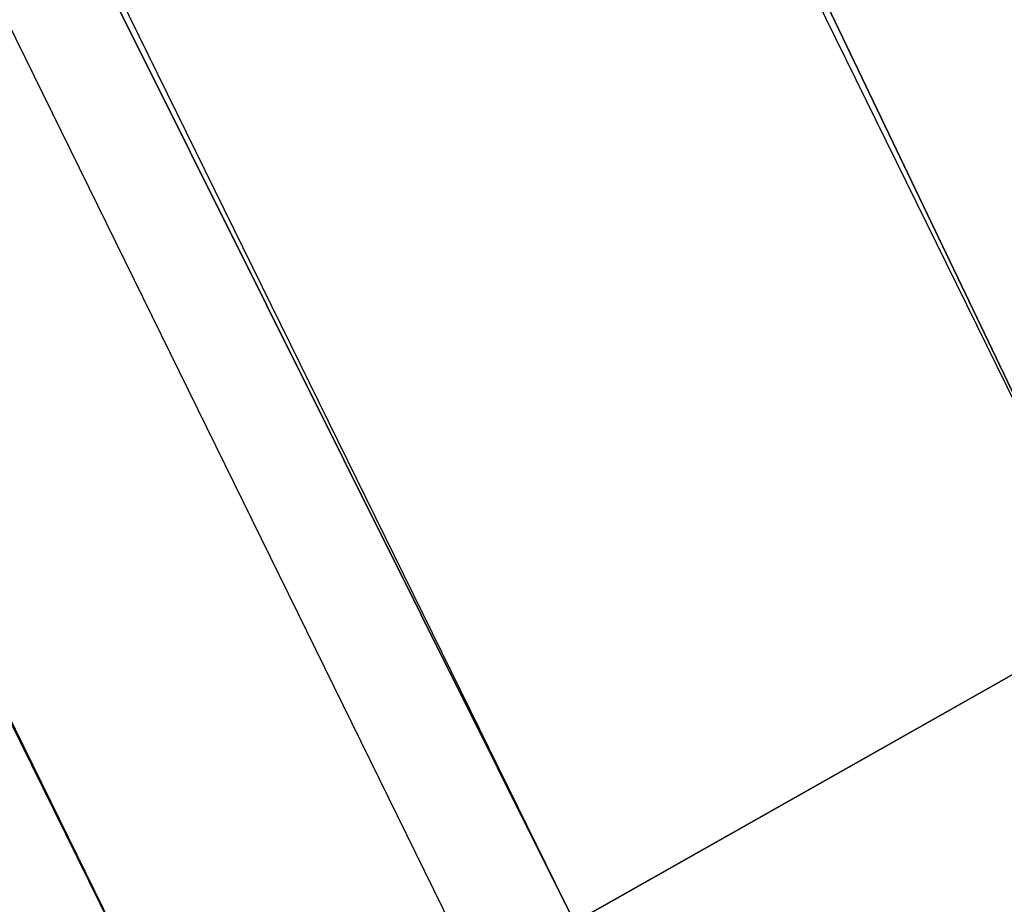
# Model space of a CAD drawing. Header units: millimetres. Extents: x -4 to 636, y -4 to 636.
# Tile 95 of 256: x 38.091 to 38.602, y 159.182 to 159.641. Entities that reach past the tile are written whole.
import ezdxf

# ---------------------------------------------------------------- set-up
doc = ezdxf.new("R2010")
doc.units = ezdxf.units.MM
doc.header["$LTSCALE"] = 25.4
doc.layers.get('0').update_dxf_attribs({"true_color": 0xff5454})

# ---------------------------------------------------------------- blocks, each defined once
blk = doc.blocks.new('AGNES-ROUND-LED-8210-8206-8188-8185.STL')
at = {"color": 7, "true_color": 0xffffff}
mesh = blk.add_polyface(dxfattribs=at)
corners = [(38.66124, 159.33247, -34.18861), (22.9744, 192.10382, -34.26472), (22.6219, 191.95485, -34.18861), (38.99446, 159.52065, -34.26472)]
mesh.append_faces([[corners[k] for k in face] for face in [(0, 1, 2), (1, 0, 3)]], dxfattribs={"vtx0": -1, "color": 7})
mesh = blk.add_polyface(dxfattribs=at)
corners = [(38.37875, 159.17294, -33.97183), (22.1234, 191.74417, -33.64741), (38.19001, 159.06633, -33.64741), (22.32307, 191.82857, -33.97183)]
mesh.append_faces([[corners[k] for k in face] for face in [(0, 1, 2), (1, 0, 3)]], dxfattribs={"vtx0": -1, "color": 7})
mesh = blk.add_polyface(dxfattribs=at)
corners = [(22.2694, 191.80588, -35.11248), (37.76303, 158.82524, -34.67894), (21.67171, 191.55331, -34.67894), (38.32802, 159.14429, -35.11248)]
mesh.append_faces([[corners[k] for k in face] for face in [(0, 1, 2), (1, 0, 3)]], dxfattribs={"vtx0": -1, "color": 7})
mesh = blk.add_polyface(dxfattribs=at)
corners = [(38.19001, 159.06633, -33.64741), (22.05327, 191.71455, -33.26472), (38.12373, 159.0289, -33.26472), (22.1234, 191.74417, -33.64741)]
mesh.append_faces([[corners[k] for k in face] for face in [(0, 1, 2), (1, 0, 3)]], dxfattribs={"vtx0": -1, "color": 7})
mesh = blk.add_polyface(dxfattribs=at)
corners = [(22.05327, 191.71455, -33.26472), (22.41826, 190.85437, -10.26473), (38.12373, 159.0289, -33.26472)]
mesh.append_faces([[corners[k] for k in face] for face in [(0, 1, 2)]], dxfattribs={"color": 7})
mesh = blk.add_polyface(dxfattribs=at)
corners = [(38.99446, 159.52065, -35.26472), (58.00512, 128.52614, -35.11248), (38.32802, 159.14429, -35.11248), (58.6243, 128.976, -35.26472)]
mesh.append_faces([[corners[k] for k in face] for face in [(0, 1, 2), (1, 0, 3)]], dxfattribs={"vtx0": -1, "color": 7})
mesh = blk.add_polyface(dxfattribs=at)
corners = [(58.05224, 128.56038, -33.97183), (38.66124, 159.33247, -34.18861), (38.37875, 159.17294, -33.97183), (58.31471, 128.75107, -34.18861)]
mesh.append_faces([[corners[k] for k in face] for face in [(0, 1, 2), (1, 0, 3)]], dxfattribs={"vtx0": -1, "color": 7})

msp = doc.modelspace()

# ---------------------------------------------------------------- block references
at = {"color": 0}
msp.add_blockref('AGNES-ROUND-LED-8210-8206-8188-8185.STL', (0, 0), dxfattribs=at)

doc.saveas('drawing.dxf')
